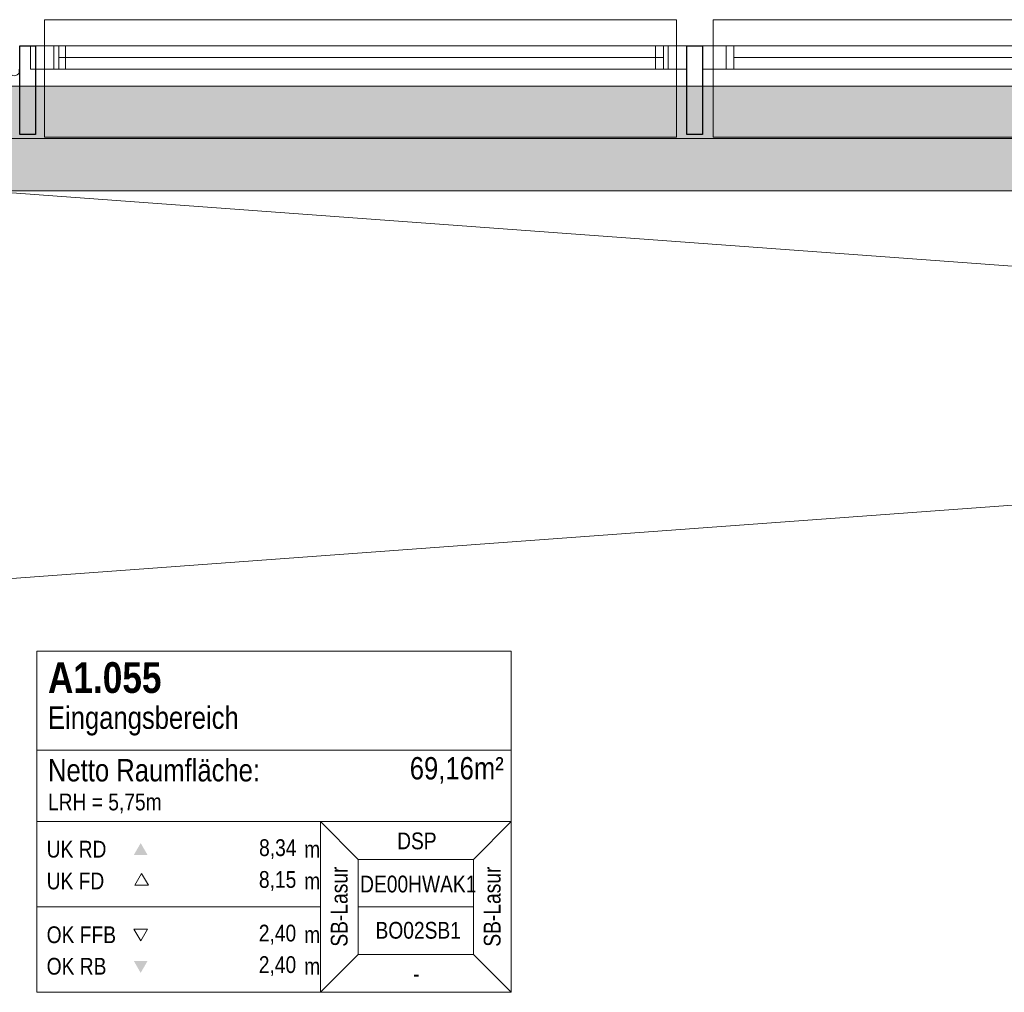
# Model space of a CAD drawing. Extents: x -620 to 300, y 62 to 1107.
# Tile 81 of 109: x -450 to -375, y 926 to 1000. Entities that reach past the tile are written whole.
import ezdxf
from ezdxf.lldxf.tags import DXFTag

# ---------------------------------------------------------------- set-up
doc = ezdxf.new("R2010")
doc.units = 0
doc.layers.get('0').update_dxf_attribs({"lineweight": 35})
for name, color, linetype, lineweight, true_color in [('30 -33 Aussenwände- 7 Fassade_ Elemente', 7, 'Continuous', 9, 0x00aacc), ('30 -35 Decken- 1 Konstruktion-Träger- Stahlbeton', 7, 'grob-A06G9G5Q8I', 13, 0x33aa00), ('70 -75 Raumstempel- 1 Raumstempel', 1, 'Continuous', 50, 0xff0000)]:
    doc.layers.add(name, color=color, linetype=linetype, lineweight=lineweight, true_color=true_color)
doc.layers.add('70 -71 Achsen- 1 Gebäudeachsen', color=7, linetype='STRICHPUNKT2-A06G9G5P8I', lineweight=18)
doc.layers.add('Keine', color=7, linetype='Continuous', lineweight=9)
doc.layers.add('iwb_Schraffur_Unterzug', color=7, linetype='Continuous', lineweight=5, true_color=0xffffcc, plot=False)
doc.styles.get("Standard").update_dxf_attribs({"font": 'ARIALN.TTF'})
tags = doc.linetypes.add('grob-A06G9G5Q8I', pattern=[14, 3, -8, 3]).pattern_tags.tags
tags[8:9] = [DXFTag(74, 4), DXFTag(75, 0), DXFTag(340, '0'), DXFTag(46, 0.0), DXFTag(50, 0.0), DXFTag(44, 0.0), DXFTag(45, 0.0)]
tags[6:7] = [DXFTag(74, 4), DXFTag(75, 0), DXFTag(340, '0'), DXFTag(46, 0.0), DXFTag(50, 0.0), DXFTag(44, 0.0), DXFTag(45, 0.0)]
tags[4:5] = [DXFTag(74, 4), DXFTag(75, 0), DXFTag(340, '0'), DXFTag(46, 0.0), DXFTag(50, 0.0), DXFTag(44, 0.0), DXFTag(45, 0.0)]
tags = doc.linetypes.add('STRICHPUNKT2-A06G9G5P8I', pattern=[12.7, 6.35, -3.175, 0, -3.175]).pattern_tags.tags
tags[10:11] = [DXFTag(74, 4), DXFTag(75, 0), DXFTag(340, '0'), DXFTag(46, 0.0), DXFTag(50, 0.0), DXFTag(44, 0.0), DXFTag(45, 0.0)]
tags[8:9] = [DXFTag(74, 4), DXFTag(75, 0), DXFTag(340, '0'), DXFTag(46, 0.0), DXFTag(50, 0.0), DXFTag(44, 0.0), DXFTag(45, 0.0)]
tags[6:7] = [DXFTag(74, 4), DXFTag(75, 0), DXFTag(340, '0'), DXFTag(46, 0.0), DXFTag(50, 0.0), DXFTag(44, 0.0), DXFTag(45, 0.0)]
tags[4:5] = [DXFTag(74, 4), DXFTag(75, 0), DXFTag(340, '0'), DXFTag(46, 0.0), DXFTag(50, 0.0), DXFTag(44, 0.0), DXFTag(45, 0.0)]

# ---------------------------------------------------------------- blocks, each defined once
blk = doc.blocks.new('Referenz-A06G9G5R8I')
at = {"layer": '30 -33 Aussenwände- 7 Fassade_ Elemente', "color": 0}
for p, q in [((-448.378, 1000.031), (-399.978, 1000.031)), ((-448.378, 998.031), (-448.378, 1000.031)), ((-399.978, 1000.031), (-399.978, 998.031)), ((-397.178, 1000.031), (-348.778, 1000.031)), ((-397.178, 998.031), (-397.178, 1000.031)), ((-448.378, 996.231), (-448.378, 998.031)), ((-448.378, 998.031), (-446.778, 998.031)), ((-446.778, 996.231), (-446.778, 998.031)), ((-446.778, 998.031), (-401.578, 998.031)), ((-401.578, 998.031), (-401.578, 996.231)), ((-399.978, 998.031), (-401.578, 998.031)), ((-399.978, 996.231), (-399.978, 998.031)), ((-397.178, 996.231), (-397.178, 998.031)), ((-397.178, 998.031), (-395.578, 998.031)), ((-395.578, 998.031), (-350.378, 998.031)), ((-395.578, 996.231), (-395.578, 998.031)), ((-401.578, 997.131), (-446.778, 997.131)), ((-350.378, 997.131), (-395.578, 997.131)), ((-446.778, 996.231), (-448.378, 996.231)), ((-448.378, 996.231), (-448.378, 991.031)), ((-401.578, 996.231), (-446.778, 996.231)), ((-401.578, 996.231), (-399.978, 996.231)), ((-399.978, 991.031), (-399.978, 996.231)), ((-395.578, 996.231), (-397.178, 996.231)), ((-397.178, 996.231), (-397.178, 991.031)), ((-350.378, 996.231), (-395.578, 996.231)), ((-448.378, 991.031), (-399.978, 991.031)), ((-397.178, 991.031), (-348.778, 991.031))]:
    blk.add_line(p, q, dxfattribs=at)
at = {"layer": '30 -33 Aussenwände- 7 Fassade_ Elemente', "color": 0, "linetype": 'Continuous', "lineweight": -2, "ltscale": 0.25}
for p, q in [((-450.278, 991.231), (-450.278, 998.031)), ((-450.278, 998.031), (-449.078, 998.031)), ((-449.078, 998.031), (-449.078, 991.231)), ((-399.178, 991.231), (-399.178, 998.031)), ((-399.178, 998.031), (-397.978, 998.031)), ((-397.978, 998.031), (-397.978, 991.231)), ((-449.078, 991.231), (-450.278, 991.231)), ((-397.978, 991.231), (-399.178, 991.231))]:
    blk.add_line(p, q, dxfattribs=at)
at = {"layer": '30 -33 Aussenwände- 7 Fassade_ Elemente', "color": 0, "linetype": 'Continuous', "ltscale": 0.13}
for p, q in [((-449.451, 996.231), (-449.451, 998.031)), ((-449.451, 998.031), (-400.614, 998.031)), ((-400.614, 998.031), (-400.614, 996.231)), ((-397.978, 996.231), (-397.978, 998.031)), ((-397.978, 998.031), (-349.047, 998.031)), ((-447.278, 997.131), (-400.965, 997.131)), ((-400.614, 996.231), (-449.451, 996.231)), ((-349.047, 996.231), (-397.978, 996.231)), ((-450.978, 986.931), (-295.678, 986.931))]:
    blk.add_line(p, q, dxfattribs=at)
at = {"layer": '30 -33 Aussenwände- 7 Fassade_ Elemente', "color": 0, "linetype": 'Continuous', "lineweight": 18, "ltscale": 0.18}
for p, q in [((-449.451, 996.231), (-449.451, 998.031)), ((-449.451, 998.031), (-447.664, 998.031)), ((-449.078, 998.031), (-447.278, 998.031)), ((-449.078, 996.231), (-449.078, 998.031)), ((-447.664, 998.031), (-447.664, 996.231)), ((-447.278, 998.031), (-447.278, 996.231)), ((-400.965, 998.031), (-399.178, 998.031)), ((-400.965, 996.231), (-400.965, 998.031)), ((-399.178, 998.031), (-399.178, 996.231)), ((-397.978, 998.031), (-396.188, 998.031)), ((-397.978, 996.231), (-397.978, 998.031)), ((-396.188, 998.031), (-396.188, 996.231)), ((-447.664, 996.231), (-449.451, 996.231)), ((-447.278, 996.231), (-449.078, 996.231)), ((-399.178, 996.231), (-400.965, 996.231)), ((-396.188, 996.231), (-397.978, 996.231))]:
    blk.add_line(p, q, dxfattribs=at)
at = {"layer": '30 -33 Aussenwände- 7 Fassade_ Elemente', "color": 0, "linetype": 'Continuous', "ltscale": 0.13}
blk.add_ellipse((-450.691, 996.114), major_axis=(-0.364, 0.117), ratio=1, start_param=0, end_param=3.765224, dxfattribs=at)
at = {"layer": '30 -35 Decken- 1 Konstruktion-Träger- Stahlbeton', "color": 0}
for p, q in [((-129.478, 994.931), (-451.478, 994.931)), ((-129.478, 986.931), (-451.478, 986.931))]:
    blk.add_line(p, q, dxfattribs=at)
at = {"layer": '70 -71 Achsen- 1 Gebäudeachsen', "color": 0, "linetype": 'STRICHPUNKT2-A06G9G5P8I', "ltscale": 0.18}
blk.add_line((-538.531, 990.931), (76.472, 990.931), dxfattribs=at)
at = {"layer": '70 -75 Raumstempel- 1 Raumstempel', "color": 0, "lineweight": 9}
for p, q in [((-448.978, 951.681), (-448.978, 925.542)), ((-412.654, 951.681), (-448.978, 951.681)), ((-412.654, 925.542), (-412.654, 951.681)), ((-412.654, 944.086), (-448.978, 944.086)), ((-448.978, 938.611), (-427.25, 938.611)), ((-424.366, 935.714), (-427.25, 938.611)), ((-412.654, 938.611), (-427.25, 938.611)), ((-427.25, 938.611), (-427.25, 925.542)), ((-415.538, 935.714), (-412.654, 938.611)), ((-424.366, 928.439), (-424.366, 935.714)), ((-424.366, 935.714), (-415.538, 935.714)), ((-415.538, 928.439), (-415.538, 935.714)), ((-440.941, 934.651), (-441.464, 933.745)), ((-440.418, 933.745), (-440.941, 934.651)), ((-441.464, 933.745), (-440.418, 933.745)), ((-448.978, 932.076), (-427.25, 932.076)), ((-415.538, 932.076), (-424.366, 932.076)), ((-441.013, 929.472), (-441.536, 930.378)), ((-441.536, 930.378), (-440.49, 930.378)), ((-440.49, 930.378), (-441.013, 929.472)), ((-424.366, 928.439), (-427.25, 925.542)), ((-424.366, 928.439), (-415.538, 928.439)), ((-415.538, 928.439), (-412.654, 925.542)), ((-412.654, 925.542), (-448.978, 925.542))]:
    blk.add_line(p, q, dxfattribs=at)
at = {"layer": '70 -75 Raumstempel- 1 Raumstempel', "color": 0, "lineweight": 0}
for points in [[(-440.49, 936.066), (-441.013, 936.972), (-441.536, 936.066)], [(-440.49, 927.936), (-441.013, 927.029), (-441.536, 927.936)]]:
    blk.add_solid(points, dxfattribs=at)
at = {"layer": 'Keine', "color": 0, "linetype": 'grob-A06G9G5Q8I', "ltscale": 0.13}
for p, q in [((-45.478, 957.081), (-452.978, 986.931)), ((-452.978, 957.081), (-45.478, 986.931))]:
    blk.add_line(p, q, dxfattribs=at)
at = {"layer": '70 -75 Raumstempel- 1 Raumstempel', "color": 0, "linetype": 'Continuous', "ltscale": 0.5, "attachment_point": 1}
for s, insert, char_height, rotation in [('{\\fArial Narrow|b1|i0;A1.055}', (-448.112, 950.824), 2.3536, 0), ('{\\fArial Narrow;Eingangsbereich}', (-448.112, 947.431), 1.71171, 0), ('{\\fArial Narrow;Netto Raumfläche:}', (-448.112, 943.407), 1.71171, 0), ('{\\fArial Narrow;69,16m²}', (-420.407, 943.557), 1.71171, 0), ('{\\fArial Narrow;LRH = 5,75m}', (-448.112, 940.761), 1.28378, 0), ('{\\fArial Narrow;8,34}', (-431.946, 937.262), 1.28378, 0), ('{\\fArial Narrow;DSP}', (-421.374, 937.779), 1.28378, 0), ('{\\fArial Narrow;UK RD}', (-448.213, 937.146), 1.28378, 0), ('{\\fArial Narrow;m}', (-428.493, 937.136), 1.28378, 0), ('{\\fArial Narrow;SB-Lasur}', (-426.452, 929.037), 1.28378, 90), ('{\\fArial Narrow;SB-Lasur}', (-414.74, 929.037), 1.28378, 90), ('{\\fArial Narrow;UK FD}', (-448.213, 934.712), 1.28378, 0), ('{\\fArial Narrow;8,15}', (-431.958, 934.827), 1.28378, 0), ('{\\fArial Narrow;m}', (-428.493, 934.702), 1.28378, 0), ('{\\fArial Narrow;DE00HWAK1}', (-424.21, 934.477), 1.28378, 0), ('{\\fArial Narrow;OK FFB}', (-448.213, 930.593), 1.28378, 0), ('{\\fArial Narrow;2,40}', (-431.969, 930.719), 1.28378, 0), ('{\\fArial Narrow;BO02SB1}', (-423.03, 930.933), 1.28378, 0), ('{\\fArial Narrow;m}', (-428.493, 930.593), 1.28378, 0), ('{\\fArial Narrow;OK RB}', (-448.213, 928.179), 1.28378, 0), ('{\\fArial Narrow;2,40}', (-431.969, 928.305), 1.28378, 0), ('{\\fArial Narrow;m}', (-428.493, 928.179), 1.28378, 0), ('{\\fArial Narrow;-}', (-420.15, 927.61), 1.28378, 0)]:
    blk.add_mtext(s, dxfattribs=dict(at, insert=insert, char_height=char_height, rotation=rotation))
blk = doc.blocks.new('Referenz-A06G9G5T8I')
at = {"layer": 'iwb_Schraffur_Unterzug', "linetype": 'Continuous', "ltscale": 0.13}
for points in [[(-538.531, 994.931), (76.472, 994.931), (76.472, 994.411)], [(-538.531, 994.931), (76.472, 994.411), (-538.531, 993.707)], [(-538.531, 993.707), (76.472, 994.411), (76.472, 987.451)], [(-538.531, 993.707), (76.472, 987.451), (-538.531, 988.156)], [(-538.531, 988.156), (76.472, 987.451), (76.472, 986.931)], [(-538.531, 988.156), (76.472, 986.931), (-538.531, 986.931)]]:
    blk.add_solid(points, dxfattribs=at)

msp = doc.modelspace()

# ---------------------------------------------------------------- block references
at = {"color": 8, "lineweight": 25, "ltscale": 0.25, "true_color": 0x808080}
for name in ['Referenz-A06G9G5R8I', 'Referenz-A06G9G5T8I']:
    msp.add_blockref(name, (0, 0), dxfattribs=at)

doc.saveas('drawing.dxf')
